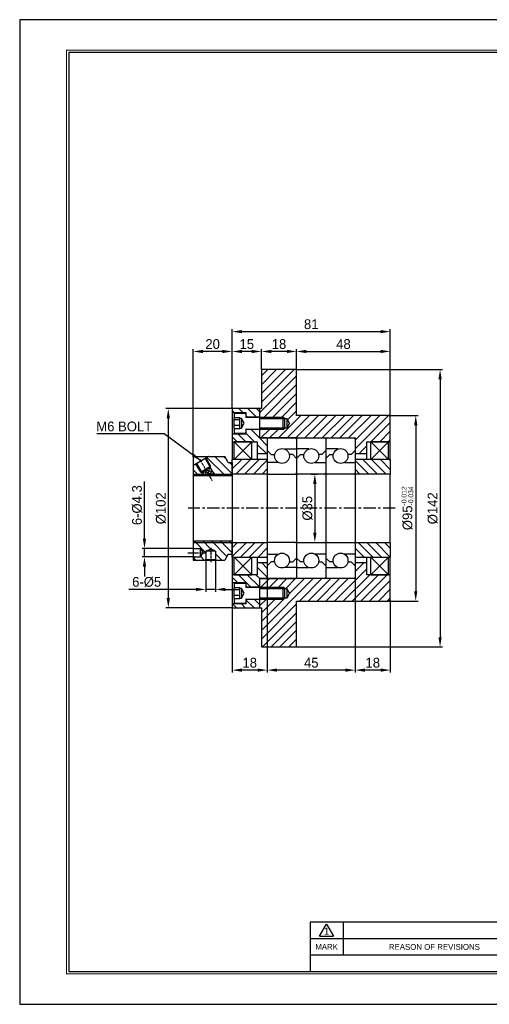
# Model space of a CAD drawing. Header units: millimetres. Extents: x -29 to 5648, y -387 to 1210.
# Tile 1 of 2: x 2928 to 3169, y 706 to 1210. Entities that reach past the tile are written whole.
import ezdxf
from ezdxf.enums import TextEntityAlignment as Align

# ---------------------------------------------------------------- set-up
doc = ezdxf.new("R2010")
doc.units = ezdxf.units.MM
doc.linetypes.add('CENTER', pattern=[2, 1.25, -0.25, 0.25, -0.25])
doc.layers.get('0').update_dxf_attribs({"linetype": 'CONTINUOUS'})
doc.layers.get('DEFPOINTS').update_dxf_attribs({"linetype": 'CONTINUOUS'})
for name, color, linetype in [('center', 1, 'CENTER'), ('L1', 7, 'CONTINUOUS'), ('OUTLINE', 7, 'CONTINUOUS'), ('thread', 5, 'CONTINUOUS')]:
    doc.layers.add(name, color=color, linetype=linetype)
doc.dimstyles.new('5', dxfattribs={"dimtxt": 5, "dimasz": 5, "dimexe": 1.2, "dimexo": 0, "dimgap": 1.2, "dimtad": 1, "dimdec": 3, "dimzin": 11, "dimdsep": 46, "dimtxsty": 'Standard', "dimcen": 0, "dimclrd": 5, "dimclre": 5, "dimclrt": 3, "dimadec": 0, "dimazin": 0, "dimtfac": 0.6, "dimtdec": 3, "dimtmove": 0, "dimatfit": 3, "dimfxl": 0, "dimtolj": 1, "dimtzin": 11, "dimarcsym": 0})
pattern_1 = [(135, (3159.994, 837.429), (-2.245064, -2.245064), [])]
pattern_2 = [(45, (3159.994, 837.429), (-2.245064, 2.245064), [])]
pattern_3 = [(135, (3174.994, 837.429), (-2.245064, -2.245064), [])]

# ---------------------------------------------------------------- blocks, each defined once
blk = doc.blocks.new('AAAA')
at = {"layer": 'L1', "color": 0}
for p, q in [((-298.87, 124.28), (-595.87, 124.28)), ((-595.87, 124.28), (-595.87, -85.72)), ((-595.87, -85.72), (-298.87, -85.72))]:
    blk.add_line(p, q, dxfattribs=at)
at = {"layer": 'L1'}
for p, q in [((-435.87, -68.22), (-533.87, -68.22)), ((-531.87, -71.21), (-530.37, -68.61)), ((-530.37, -68.61), (-528.87, -71.21)), ((-526.87, -68.22), (-526.87, -75.22)), ((-531.87, -71.21), (-528.87, -71.21)), ((-448.87, -71.72), (-533.87, -71.72)), ((-448.87, -75.22), (-533.87, -75.22))]:
    blk.add_line(p, q, dxfattribs=at)
at = {"layer": 'L1', "const_width": 0.25}
blk.add_lwpolyline([(-305.37, -79.22), (-305.37, 117.78), (-585.87, 117.78), (-585.87, -79.22)], close=True, dxfattribs=at)
at = {"layer": 'L1'}
blk.add_lwpolyline([(-305.87, -78.72), (-305.87, 117.28), (-585.37, 117.28), (-585.37, -78.72)], close=True, dxfattribs=at)
at = {"layer": 'OUTLINE', "ltscale": 0.5}
blk.add_line((-533.87, -68.22), (-533.87, -78.72), dxfattribs=at)
at = {"layer": 'L1'}
for s, height, p in [('1', 1.5, (-530.37, -70.11)), ('MARK', 1.25, (-530.37, -73.47)), ('REASON OF REVISIONS', 1.25, (-507.37, -73.47))]:
    blk.add_text(s, height=height, dxfattribs=at).set_placement(p, align=Align.MIDDLE_CENTER)
for tag, p in [('필렛', (-416.62, -74.82)), ('모따기', (-416.62, -77.42))]:
    blk.add_attdef(tag, text='', height=1.15, dxfattribs=at).set_placement(p, align=Align.MIDDLE_LEFT)
at = {"layer": 'OUTLINE', "ltscale": 0.5}
for tag, p, height in [('TITLE', (-358.7, -61.31), 2.5), ('도번', (-344.69, -70.07), 2.5), ('SCALE', (-342.09, -76.16), 1.2), ('DATE', (-318.85, -76.2), 1.2)]:
    blk.add_attdef(tag, p, '', height=height, dxfattribs=at)
blk = doc.blocks.new('*D45')
at = {"layer": 'DEFPOINTS', "color": 0, "ltscale": 5}
for p in [(3077.79, 977.02), (3077.79, 942.02), (3079.63, 942.02)]:
    blk.add_point(p, dxfattribs=at)
at = {"layer": 'OUTLINE', "color": 5, "lineweight": -2, "ltscale": 5}
for p, q in [((3077.79, 977.02), (3080.83, 977.02)), ((3079.63, 972.02), (3079.63, 947.02)), ((3077.79, 942.02), (3080.83, 942.02))]:
    blk.add_line(p, q, dxfattribs=at)
at = {"layer": 'OUTLINE', "color": 5, "ltscale": 5}
for points in [[(3078.8, 972.02), (3080.47, 972.02), (3079.63, 977.02)], [(3078.8, 947.02), (3080.47, 947.02), (3079.63, 942.02)]]:
    blk.add_solid(points, dxfattribs=at)
at = {"layer": 'OUTLINE', "color": 3, "ltscale": 5, "insert": (3075.87, 959.52), "char_height": 5, "attachment_point": 5, "rotation": 90}
blk.add_mtext('\\A1;%%C35', dxfattribs=at)
blk = doc.blocks.new('*D46')
at = {"layer": 'DEFPOINTS', "color": 0, "ltscale": 5}
for p in [(3117.79, 1007.02), (3117.79, 912.02), (3131.3, 912.02)]:
    blk.add_point(p, dxfattribs=at)
at = {"layer": 'OUTLINE', "color": 5, "lineweight": -2, "ltscale": 5}
for p, q in [((3117.79, 1007.02), (3132.5, 1007.02)), ((3131.3, 1002.02), (3131.3, 917.02)), ((3117.79, 912.02), (3132.5, 912.02))]:
    blk.add_line(p, q, dxfattribs=at)
at = {"layer": 'OUTLINE', "color": 5, "ltscale": 5}
for points in [[(3130.47, 1002.02), (3132.13, 1002.02), (3131.3, 1007.02)], [(3130.47, 917.02), (3132.13, 917.02), (3131.3, 912.02)]]:
    blk.add_solid(points, dxfattribs=at)
at = {"layer": 'OUTLINE', "color": 3, "ltscale": 5, "insert": (3127.05, 959.52), "char_height": 5, "attachment_point": 5, "rotation": 90}
blk.add_mtext('\\A1;%%C95{\\C3;\\H2.5;\\S-0.012^ -0.034;}', dxfattribs=at)
blk = doc.blocks.new('*D47')
at = {"layer": 'DEFPOINTS', "color": 0, "ltscale": 5}
for p in [(3070.29, 1030.52), (3070.29, 888.52), (3143.77, 888.52)]:
    blk.add_point(p, dxfattribs=at)
at = {"layer": 'OUTLINE', "color": 5, "lineweight": -2, "ltscale": 5}
for p, q in [((3070.29, 1030.52), (3144.97, 1030.52)), ((3143.77, 1025.52), (3143.77, 893.52)), ((3070.29, 888.52), (3144.97, 888.52))]:
    blk.add_line(p, q, dxfattribs=at)
at = {"layer": 'OUTLINE', "color": 5, "ltscale": 5}
for points in [[(3142.94, 1025.52), (3144.61, 1025.52), (3143.77, 1030.52)], [(3142.94, 893.52), (3144.61, 893.52), (3143.77, 888.52)]]:
    blk.add_solid(points, dxfattribs=at)
at = {"layer": 'OUTLINE', "color": 3, "ltscale": 5, "insert": (3140, 959.52), "char_height": 5, "attachment_point": 5, "rotation": 90}
blk.add_mtext('\\A1;%%C142', dxfattribs=at)
blk = doc.blocks.new('*D48')
at = {"layer": 'DEFPOINTS', "color": 0, "ltscale": 5}
for p in [(3037.29, 1010.52), (3004.58, 908.52), (3037.29, 908.52)]:
    blk.add_point(p, dxfattribs=at)
at = {"layer": 'OUTLINE', "color": 5, "lineweight": -2, "ltscale": 5}
for p, q in [((3037.29, 1010.52), (3003.38, 1010.52)), ((3004.58, 1005.52), (3004.58, 913.52)), ((3037.29, 908.52), (3003.38, 908.52))]:
    blk.add_line(p, q, dxfattribs=at)
at = {"layer": 'OUTLINE', "color": 5, "ltscale": 5}
for points in [[(3003.75, 1005.52), (3005.41, 1005.52), (3004.58, 1010.52)], [(3003.75, 913.52), (3005.41, 913.52), (3004.58, 908.52)]]:
    blk.add_solid(points, dxfattribs=at)
at = {"layer": 'OUTLINE', "color": 3, "ltscale": 5, "insert": (3000.81, 959.52), "char_height": 5, "attachment_point": 5, "rotation": 90}
blk.add_mtext('\\A1;%%C102', dxfattribs=at)
blk = doc.blocks.new('*D49')
at = {"layer": 'DEFPOINTS', "color": 0, "ltscale": 5}
for p in [(3118.29, 1039.78), (3070.29, 1030.52), (3118.29, 1006.52)]:
    blk.add_point(p, dxfattribs=at)
at = {"layer": 'OUTLINE', "color": 5, "lineweight": -2, "ltscale": 5}
for p, q in [((3070.29, 1030.52), (3070.29, 1040.98)), ((3075.29, 1039.78), (3113.29, 1039.78)), ((3118.29, 1006.52), (3118.29, 1040.98))]:
    blk.add_line(p, q, dxfattribs=at)
at = {"layer": 'OUTLINE', "color": 5, "ltscale": 5}
for points in [[(3075.29, 1040.62), (3075.29, 1038.95), (3070.29, 1039.78)], [(3113.29, 1040.62), (3113.29, 1038.95), (3118.29, 1039.78)]]:
    blk.add_solid(points, dxfattribs=at)
at = {"layer": 'OUTLINE', "color": 3, "ltscale": 5, "insert": (3094.29, 1043.55), "char_height": 5, "attachment_point": 5}
blk.add_mtext('\\A1;48', dxfattribs=at)
blk = doc.blocks.new('*D50')
at = {"layer": 'DEFPOINTS', "color": 0, "ltscale": 5}
for p in [(3052.29, 1039.78), (3052.29, 1030.52), (3070.29, 1030.52)]:
    blk.add_point(p, dxfattribs=at)
at = {"layer": 'OUTLINE', "color": 5, "lineweight": -2, "ltscale": 5}
for p, q in [((3052.29, 1030.52), (3052.29, 1040.98)), ((3065.29, 1039.78), (3057.29, 1039.78)), ((3070.29, 1030.52), (3070.29, 1040.98))]:
    blk.add_line(p, q, dxfattribs=at)
at = {"layer": 'OUTLINE', "color": 5, "ltscale": 5}
for points in [[(3057.29, 1040.62), (3057.29, 1038.95), (3052.29, 1039.78)], [(3065.29, 1040.62), (3065.29, 1038.95), (3070.29, 1039.78)]]:
    blk.add_solid(points, dxfattribs=at)
at = {"layer": 'OUTLINE', "color": 3, "ltscale": 5, "insert": (3061.29, 1043.55), "char_height": 5, "attachment_point": 5}
blk.add_mtext('\\A1;18', dxfattribs=at)
blk = doc.blocks.new('*D51')
at = {"layer": 'DEFPOINTS', "color": 0, "ltscale": 5}
for p in [(3037.29, 1039.78), (3052.29, 1030.52), (3037.29, 1010.52)]:
    blk.add_point(p, dxfattribs=at)
at = {"layer": 'OUTLINE', "color": 5, "lineweight": -2, "ltscale": 5}
for p, q in [((3037.29, 1010.52), (3037.29, 1040.98)), ((3047.29, 1039.78), (3042.29, 1039.78)), ((3052.29, 1030.52), (3052.29, 1040.98))]:
    blk.add_line(p, q, dxfattribs=at)
at = {"layer": 'OUTLINE', "color": 5, "ltscale": 5}
for points in [[(3042.29, 1040.62), (3042.29, 1038.95), (3037.29, 1039.78)], [(3047.29, 1040.62), (3047.29, 1038.95), (3052.29, 1039.78)]]:
    blk.add_solid(points, dxfattribs=at)
at = {"layer": 'OUTLINE', "color": 3, "ltscale": 5, "insert": (3044.79, 1043.55), "char_height": 5, "attachment_point": 5}
blk.add_mtext('\\A1;15', dxfattribs=at)
blk = doc.blocks.new('*D52')
at = {"layer": 'DEFPOINTS', "color": 0, "ltscale": 5}
for p in [(3017.29, 1039.78), (3037.29, 1010.52), (3017.29, 986.02)]:
    blk.add_point(p, dxfattribs=at)
at = {"layer": 'OUTLINE', "color": 5, "lineweight": -2, "ltscale": 5}
for p, q in [((3017.29, 986.02), (3017.29, 1040.98)), ((3032.29, 1039.78), (3022.29, 1039.78)), ((3037.29, 1010.52), (3037.29, 1040.98))]:
    blk.add_line(p, q, dxfattribs=at)
at = {"layer": 'OUTLINE', "color": 5, "ltscale": 5}
for points in [[(3022.29, 1040.62), (3022.29, 1038.95), (3017.29, 1039.78)], [(3032.29, 1040.62), (3032.29, 1038.95), (3037.29, 1039.78)]]:
    blk.add_solid(points, dxfattribs=at)
at = {"layer": 'OUTLINE', "color": 3, "ltscale": 5, "insert": (3027.29, 1043.55), "char_height": 5, "attachment_point": 5}
blk.add_mtext('\\A1;20', dxfattribs=at)
blk = doc.blocks.new('*D53')
at = {"layer": 'DEFPOINTS', "color": 0, "ltscale": 5}
for p in [(3100.29, 923.52), (3118.29, 912.52), (3100.29, 876.67)]:
    blk.add_point(p, dxfattribs=at)
at = {"layer": 'OUTLINE', "color": 5, "lineweight": -2, "ltscale": 5}
for p, q in [((3100.29, 923.52), (3100.29, 875.47)), ((3118.29, 912.52), (3118.29, 875.47)), ((3113.29, 876.67), (3105.29, 876.67))]:
    blk.add_line(p, q, dxfattribs=at)
at = {"layer": 'OUTLINE', "color": 5, "ltscale": 5}
for points in [[(3105.29, 877.5), (3105.29, 875.83), (3100.29, 876.67)], [(3113.29, 877.5), (3113.29, 875.83), (3118.29, 876.67)]]:
    blk.add_solid(points, dxfattribs=at)
at = {"layer": 'OUTLINE', "color": 3, "ltscale": 5, "insert": (3109.29, 880.44), "char_height": 5, "attachment_point": 5}
blk.add_mtext('\\A1;18', dxfattribs=at)
blk = doc.blocks.new('*D54')
at = {"layer": 'DEFPOINTS', "color": 0, "ltscale": 5}
for p in [(3055.29, 924.12), (3100.29, 924.12), (3055.29, 876.67)]:
    blk.add_point(p, dxfattribs=at)
at = {"layer": 'OUTLINE', "color": 5, "lineweight": -2, "ltscale": 5}
for p, q in [((3055.29, 924.12), (3055.29, 875.47)), ((3100.29, 924.12), (3100.29, 875.47)), ((3095.29, 876.67), (3060.29, 876.67))]:
    blk.add_line(p, q, dxfattribs=at)
at = {"layer": 'OUTLINE', "color": 5, "ltscale": 5}
for points in [[(3060.29, 877.5), (3060.29, 875.83), (3055.29, 876.67)], [(3095.29, 877.5), (3095.29, 875.83), (3100.29, 876.67)]]:
    blk.add_solid(points, dxfattribs=at)
at = {"layer": 'OUTLINE', "color": 3, "ltscale": 5, "insert": (3077.79, 880.43), "char_height": 5, "attachment_point": 5}
blk.add_mtext('\\A1;45', dxfattribs=at)
blk = doc.blocks.new('*D55')
at = {"layer": 'DEFPOINTS', "color": 0, "ltscale": 5}
for p in [(3055.29, 924.12), (3037.29, 908.52), (3037.29, 876.67)]:
    blk.add_point(p, dxfattribs=at)
at = {"layer": 'OUTLINE', "color": 5, "lineweight": -2, "ltscale": 5}
for p, q in [((3055.29, 924.12), (3055.29, 875.47)), ((3037.29, 908.52), (3037.29, 875.47)), ((3050.29, 876.67), (3042.29, 876.67))]:
    blk.add_line(p, q, dxfattribs=at)
at = {"layer": 'OUTLINE', "color": 5, "ltscale": 5}
for points in [[(3042.29, 877.5), (3042.29, 875.83), (3037.29, 876.67)], [(3050.29, 877.5), (3050.29, 875.83), (3055.29, 876.67)]]:
    blk.add_solid(points, dxfattribs=at)
at = {"layer": 'OUTLINE', "color": 3, "ltscale": 5, "insert": (3046.29, 880.44), "char_height": 5, "attachment_point": 5}
blk.add_mtext('\\A1;18', dxfattribs=at)
blk = doc.blocks.new('*D56')
at = {"layer": 'DEFPOINTS', "color": 0, "ltscale": 5}
for p in [(3118.29, 1049.94), (3037.29, 1010.52), (3118.29, 1006.52)]:
    blk.add_point(p, dxfattribs=at)
at = {"layer": 'OUTLINE', "color": 5, "lineweight": -2, "ltscale": 5}
for p, q in [((3037.29, 1010.52), (3037.29, 1051.14)), ((3042.29, 1049.94), (3113.29, 1049.94)), ((3118.29, 1006.52), (3118.29, 1051.14))]:
    blk.add_line(p, q, dxfattribs=at)
at = {"layer": 'OUTLINE', "color": 5, "ltscale": 5}
for points in [[(3042.29, 1050.77), (3042.29, 1049.11), (3037.29, 1049.94)], [(3113.29, 1050.77), (3113.29, 1049.11), (3118.29, 1049.94)]]:
    blk.add_solid(points, dxfattribs=at)
at = {"layer": 'OUTLINE', "color": 3, "ltscale": 5, "insert": (3077.79, 1053.71), "char_height": 5, "attachment_point": 5}
blk.add_mtext('\\A1;81', dxfattribs=at)
blk = doc.blocks.new('*D57')
at = {"layer": 'DEFPOINTS', "color": 0, "ltscale": 5}
for p in [(3023.79, 933.36), (3028.79, 933.63), (3023.79, 917.98)]:
    blk.add_point(p, dxfattribs=at)
at = {"layer": 'OUTLINE', "color": 5, "lineweight": -2, "ltscale": 5}
for p, q in [((3023.79, 933.36), (3023.79, 916.78)), ((3028.79, 933.63), (3028.79, 916.78)), ((3018.79, 917.98), (2984.43, 917.98)), ((3028.79, 917.98), (3023.79, 917.98)), ((3033.79, 917.98), (3038.79, 917.98))]:
    blk.add_line(p, q, dxfattribs=at)
at = {"layer": 'OUTLINE', "color": 5, "ltscale": 5}
for points in [[(3018.79, 918.82), (3018.79, 917.15), (3023.79, 917.98)], [(3033.79, 918.82), (3033.79, 917.15), (3028.79, 917.98)]]:
    blk.add_solid(points, dxfattribs=at)
at = {"layer": 'OUTLINE', "color": 3, "ltscale": 5, "insert": (2993.51, 921.75), "char_height": 5, "attachment_point": 5}
blk.add_mtext('\\A1;6-%%C5', dxfattribs=at)
blk = doc.blocks.new('*D58')
at = {"layer": 'DEFPOINTS', "color": 0, "ltscale": 5}
for p in [(2992.38, 938.92), (3017.53, 938.92), (3018.01, 934.62)]:
    blk.add_point(p, dxfattribs=at)
at = {"layer": 'OUTLINE', "color": 5, "lineweight": -2, "ltscale": 5}
for p, q in [((2992.38, 943.92), (2992.38, 973.28)), ((3017.53, 938.92), (2991.18, 938.92)), ((2992.38, 934.62), (2992.38, 938.92)), ((3018.01, 934.62), (2991.18, 934.62)), ((2992.38, 929.62), (2992.38, 924.62))]:
    blk.add_line(p, q, dxfattribs=at)
at = {"layer": 'OUTLINE', "color": 5, "ltscale": 5}
for points in [[(2991.55, 943.92), (2993.21, 943.92), (2992.38, 938.92)], [(2991.55, 929.62), (2993.21, 929.62), (2992.38, 934.62)]]:
    blk.add_solid(points, dxfattribs=at)
at = {"layer": 'OUTLINE', "color": 3, "ltscale": 5, "insert": (2988.61, 961.1), "char_height": 5, "attachment_point": 5, "rotation": 90}
blk.add_mtext('\\A1;6-%%C4.3', dxfattribs=at)

msp = doc.modelspace()

# ---------------------------------------------------------------- hatches: boundary and pattern name
at = {"layer": 'OUTLINE', "ltscale": 5}
h = msp.add_hatch(dxfattribs=at)
h.set_pattern_fill('ANSI31', color=5, style=0)
h.paths.add_polyline_path([(3118.2941, 1006.5203), (3117.7941, 1007.0203), (3070.2941, 1007.0203), (3070.2941, 1030.5203), (3052.2941, 1030.5203), (3052.2941, 1010.5203), (3051.2941, 1010.5203), (3051.2941, 1006.0203), (3063.7396, 1006.0203), (3064.2896, 1005.4703), (3065.2941, 1005.4703), (3066.7086, 1003.0203), (3065.2941, 1000.5703), (3064.2896, 1000.5703), (3063.7396, 1000.0203), (3063.2941, 1000.0203), (3063.2941, 1000.0203), (3051.2941, 1000.0203), (3051.2941, 995.5203), (3100.2941, 995.5203), (3100.2941, 987.5203), (3106.2941, 987.5203), (3106.2941, 993.5203), (3118.2941, 993.5203)])
h.paths.add_polyline_path([(3118.2941, 925.5203), (3106.2941, 925.5203), (3106.2941, 931.5203), (3100.2941, 931.5203), (3100.2941, 923.5203), (3051.2941, 923.5203), (3051.2941, 919.0203), (3063.2941, 919.0203), (3063.7396, 919.0203), (3064.2896, 918.4703), (3065.2941, 918.4703), (3066.7086, 916.0203), (3065.2941, 913.5703), (3064.2896, 913.5703), (3063.7396, 913.0203), (3051.2941, 913.0203), (3051.2941, 908.5203), (3052.2941, 908.5203), (3052.2941, 888.5203), (3070.2941, 888.5203), (3070.2941, 912.0203), (3117.7941, 912.0203), (3118.2941, 912.5203)])
at = {"layer": 'OUTLINE'}
h = msp.add_hatch(dxfattribs=at)
h.set_pattern_fill('ANSI31', color=5, angle=90, style=0)
h.set_pattern_definition(pattern_1)
h.paths.add_polyline_path([(3051.2941, 1006.2703), (3051.2941, 1010.5203), (3037.2941, 1010.5203), (3037.2941, 1008.5203), (3044.2941, 1008.5203), (3044.2941, 1006.2703)], flags=0)
h = msp.add_hatch(dxfattribs=at)
h.set_pattern_fill('ANSI31', color=5, angle=90, style=0)
h.set_pattern_definition(pattern_1)
h.paths.add_polyline_path([(3055.2941, 987.5203), (3055.2941, 995.5203), (3051.2941, 995.5203), (3051.2941, 999.7703), (3044.2941, 999.7703), (3044.2941, 997.5203), (3037.2941, 997.5203), (3037.2941, 993.5203), (3050.2941, 993.5203), (3050.2941, 987.5203)], flags=0)
at = {"layer": 'OUTLINE', "ltscale": 5}
h = msp.add_hatch(dxfattribs=at)
h.set_pattern_fill('ANSI31', color=5, angle=90, style=0)
h.set_pattern_definition([(135, (-909.9422, -82.141), (-2.245064, -2.245064), [])])
h.paths.add_polyline_path([(3037.2941, 983.0203), (3035.2941, 983.0203), (3033.562, 986.0203), (3025.1888, 986.0203, 0.1316525), (3025.0013, 985.9701), (3023.7893, 985.2703), (3026.2268, 981.0485), (3026.0895, 980.5362), (3026.0246, 980.4987), (3028.0328, 977.0203), (3037.2941, 977.0203)])
h.paths.add_polyline_path([(3018.5931, 982.2703), (3017.4816, 981.6286, 0.26794919), (3017.2941, 981.3038), (3017.2941, 977.0203), (3022.1438, 977.0203), (3021.6078, 977.9487), (3021.5429, 977.9112), (3021.0306, 978.0485)])
h.paths.add_polyline_path([(3037.2941, 977.0203), (3028.0328, 977.0203), (3028.4658, 976.2703), (3037.2941, 976.2703)])
h.paths.add_polyline_path([(3022.1438, 977.0203), (3017.2941, 977.0203), (3017.2941, 976.2703), (3022.5768, 976.2703)])
h.paths.add_polyline_path([(3037.2941, 942.0203), (3017.2941, 942.0203), (3017.2941, 939.1102), (3017.5267, 938.9203), (3021.1515, 938.9203), (3022.4389, 936.7703), (3023.7941, 936.7703), (3023.7941, 937.6316), (3026.2941, 938.7625), (3028.7941, 937.6316), (3028.7941, 933.3567), (3029.0721, 933.0203), (3033.562, 933.0203), (3035.2941, 936.0203), (3037.2941, 936.0203)])
h.paths.add_polyline_path([(3037.2941, 942.7703), (3017.2941, 942.7703), (3017.2941, 942.0203), (3037.2941, 942.0203)])
h.paths.add_polyline_path([(3023.7941, 936.7703), (3022.4389, 936.7703), (3021.1515, 934.6203), (3017.5267, 934.6203), (3017.2941, 934.4305), (3017.2941, 933.0203), (3023.5161, 933.0203), (3023.7941, 933.3567)])
at = {"layer": 'OUTLINE'}
h = msp.add_hatch(dxfattribs=at)
h.set_pattern_fill('ANSI31', color=5, style=0)
h.set_pattern_definition(pattern_2)
h.paths.add_polyline_path([(3055.2941, 977.0203), (3055.2941, 984.5203), (3037.2941, 984.5203), (3037.2941, 977.0203)], flags=0)
h = msp.add_hatch(dxfattribs=at)
h.set_pattern_fill('ANSI31', color=5, angle=90, style=0)
h.set_pattern_definition(pattern_3)
h.paths.add_polyline_path([(3118.2941, 977.0203), (3118.2941, 984.5203), (3100.2941, 984.5203), (3100.2941, 977.0203)], flags=0)
h = msp.add_hatch(dxfattribs=at)
h.set_pattern_fill('ANSI37', color=5, scale=9.75, angle=30, style=0)
h.set_pattern_definition([(75, (2879.5906, 797.0243), (-1.177222, 0.315436), []), (165, (2879.5906, 797.0243), (-0.315436, -1.177222), [])])
h.paths.add_polyline_path([(3022.5768, 976.2703), (3025.5213, 976.2703), (3023.8162, 979.2237), (3021.6078, 977.9487)])
h.paths.add_polyline_path([(3025.5213, 976.2703), (3028.4658, 976.2703), (3026.0246, 980.4987), (3023.8162, 979.2237)])
h = msp.add_hatch(dxfattribs=at)
h.set_pattern_fill('ANSI31', color=5, style=0)
h.set_pattern_definition(pattern_2)
h.paths.add_polyline_path([(3037.2941, 942.0203), (3037.2941, 934.5203), (3055.2941, 934.5203), (3055.2941, 942.0203)], flags=0)
h = msp.add_hatch(dxfattribs=at)
h.set_pattern_fill('ANSI31', color=5, angle=90, style=0)
h.set_pattern_definition(pattern_3)
h.paths.add_polyline_path([(3100.2941, 942.0203), (3100.2941, 934.5203), (3118.2941, 934.5203), (3118.2941, 942.0203)], flags=0)
h = msp.add_hatch(dxfattribs=at)
h.set_pattern_fill('ANSI31', color=5, angle=90, style=0)
h.set_pattern_definition(pattern_1)
h.paths.add_polyline_path([(3055.2941, 923.5203), (3055.2941, 931.5203), (3050.2941, 931.5203), (3050.2941, 925.5203), (3037.2941, 925.5203), (3037.2941, 921.5203), (3044.2941, 921.5203), (3044.2941, 919.2703), (3051.2941, 919.2703), (3051.2941, 923.5203)], flags=0)
h = msp.add_hatch(dxfattribs=at)
h.set_pattern_fill('ANSI31', color=5, angle=90, style=0)
h.set_pattern_definition(pattern_1)
h.paths.add_polyline_path([(3037.2941, 910.5203), (3037.2941, 908.5203), (3051.2941, 908.5203), (3051.2941, 912.7703), (3044.2941, 912.7703), (3044.2941, 910.5203)], flags=0)

# ---------------------------------------------------------------- linework, layer by layer
for p, q in [((3055.2941, 994.9203), (3055.2941, 924.1203)), ((3070.2941, 994.9203), (3070.2941, 924.1203)), ((3070.2941, 994.9203), (3070.2941, 924.1203)), ((3085.2941, 994.9203), (3085.2941, 924.1203))]:
    msp.add_line(p, q)
at = {"layer": 'center'}
for p, q in [((3020.7281, 984.5725), (3026.9478, 973.7995)), ((3026.2941, 939.1844), (3026.2941, 931.8062)), ((3014.5217, 936.7703), (3024.1601, 936.7703))]:
    msp.add_line(p, q, dxfattribs=at)
at = {"layer": 'center', "ltscale": 5}
msp.add_line((3120.7941, 959.5203), (3014.7941, 959.5203), dxfattribs=at)
at = {"layer": 'OUTLINE'}
for p, q in [((3052.2941, 1030.5203), (3052.2941, 1010.5203)), ((3070.2941, 1030.5203), (3052.2941, 1030.5203)), ((3070.2941, 1007.0203), (3070.2941, 1030.5203)), ((3037.2941, 1010.5203), (3037.2941, 1008.5203)), ((3051.2941, 1010.5203), (3037.2941, 1010.5203)), ((3037.2941, 1008.5203), (3044.2941, 1008.5203)), ((3037.2941, 1008.5203), (3037.2941, 997.5203)), ((3044.0441, 1008.0203), (3038.5441, 1008.0203)), ((3044.2941, 1008.5203), (3044.2941, 1006.2703)), ((3051.2941, 1010.5203), (3051.2941, 1006.2703)), ((3051.2941, 1010.5203), (3051.2941, 1000.0203)), ((3052.2941, 1010.5203), (3051.2941, 1010.5203)), ((3038.2941, 1007.7703), (3038.2941, 1005.7253)), ((3041.2941, 1005.7253), (3038.2941, 1005.7253)), ((3038.2941, 1004.7797), (3038.2941, 1005.7253)), ((3041.2941, 1004.7797), (3038.2941, 1004.7797)), ((3038.2941, 1001.918), (3038.2941, 1004.7797)), ((3041.2941, 1005.5203), (3041.2941, 1005.7253)), ((3041.9941, 1005.5203), (3041.2941, 1005.5203)), ((3041.2941, 1005.3309), (3041.2941, 1005.5203)), ((3041.2941, 1003.3489), (3041.2941, 1005.3309)), ((3041.2941, 1001.0383), (3041.2941, 1003.3489)), ((3043.4375, 1003.0203), (3041.9941, 1005.5203)), ((3041.9941, 1005.5203), (3041.9941, 1000.5203)), ((3041.9941, 1000.5203), (3043.4375, 1003.0203)), ((3044.2941, 1007.7703), (3044.2941, 1006.2703)), ((3044.2941, 1006.2703), (3051.2941, 1006.2703)), ((3063.7396, 1006.0203), (3044.5441, 1006.0203)), ((3064.2941, 1005.4658), (3063.7396, 1006.0203)), ((3064.2941, 1000.5748), (3064.2941, 1005.4658)), ((3117.7941, 1007.0203), (3070.2941, 1007.0203)), ((3118.2941, 1006.5203), (3117.7941, 1007.0203)), ((3118.2941, 993.5203), (3118.2941, 1006.5203)), ((3041.2941, 1001.918), (3038.2941, 1001.918)), ((3038.2941, 1000.3154), (3038.2941, 1001.918)), ((3038.2941, 1000.3154), (3038.2941, 998.2703)), ((3038.2941, 1000.3154), (3041.2941, 1000.3154)), ((3038.5441, 998.0203), (3044.0441, 998.0203)), ((3041.2941, 1000.5203), (3041.2941, 1001.0383)), ((3041.2941, 1000.3154), (3041.2941, 1000.5203)), ((3041.2941, 1000.5203), (3041.9941, 1000.5203)), ((3044.2941, 999.7703), (3044.2941, 998.2703)), ((3044.2941, 999.7703), (3044.2941, 997.5203)), ((3051.2941, 999.7703), (3044.2941, 999.7703)), ((3044.5441, 1000.0203), (3063.7396, 1000.0203)), ((3051.2941, 1000.5203), (3051.2941, 995.5203)), ((3051.2941, 999.7703), (3051.2941, 995.5203)), ((3063.7396, 1000.0203), (3064.2941, 1000.5748)), ((3037.2941, 997.5203), (3037.2941, 993.5203)), ((3044.2941, 997.5203), (3037.2941, 997.5203)), ((3037.2941, 993.5203), (3050.2941, 993.5203)), ((3037.2941, 993.5203), (3037.2941, 984.5203)), ((3047.2941, 993.5203), (3038.2941, 993.5203)), ((3038.2941, 984.5203), (3038.2941, 993.5203)), ((3047.2941, 984.5203), (3047.2941, 993.5203)), ((3050.2941, 987.5203), (3050.2941, 993.5203)), ((3055.2941, 995.5203), (3051.2941, 995.5203)), ((3051.2941, 995.5203), (3100.2941, 995.5203)), ((3055.2941, 995.5203), (3055.2941, 923.5203)), ((3069.6941, 995.5203), (3055.8941, 995.5203)), ((3070.8941, 995.5203), (3084.6941, 995.5203)), ((3085.2941, 995.5203), (3085.2941, 923.5203)), ((3085.2941, 994.9203), (3085.2941, 924.1203)), ((3085.8941, 995.5203), (3099.6941, 995.5203)), ((3100.2941, 995.5203), (3100.2941, 923.5203)), ((3106.2941, 993.5203), (3118.2941, 993.5203)), ((3106.2941, 987.5203), (3106.2941, 993.5203)), ((3117.2941, 993.5203), (3108.2941, 993.5203)), ((3108.2941, 984.5203), (3108.2941, 993.5203)), ((3117.2941, 984.5203), (3117.2941, 993.5203)), ((3118.2941, 984.5203), (3118.2941, 993.5203)), ((3055.2941, 989.0203), (3057.2941, 987.0203)), ((3064.0106, 989.8703), (3070.2941, 989.8703)), ((3076.5775, 989.8703), (3070.2941, 989.8703)), ((3085.2941, 989.0203), (3083.2941, 987.0203)), ((3091.5775, 989.8703), (3085.2941, 989.8703)), ((3100.2941, 989.0203), (3098.2941, 987.0203)), ((3017.2941, 986.0203), (3017.2941, 933.0203)), ((3017.2941, 986.0203), (3033.562, 986.0203)), ((3017.4816, 981.6286), (3025.0013, 985.9701)), ((3023.3996, 985.0453), (3028.4658, 976.2703)), ((3023.7893, 985.2703), (3026.2268, 981.0485)), ((3035.2941, 983.0203), (3033.562, 986.0203)), ((3035.2941, 983.0203), (3037.2941, 983.0203)), ((3037.2941, 977.0203), (3037.2941, 984.5203)), ((3055.2941, 984.5203), (3037.2941, 984.5203)), ((3037.2941, 977.0203), (3037.2941, 983.0203)), ((3037.2941, 983.0203), (3037.2941, 936.0203)), ((3047.2941, 984.5203), (3038.2941, 984.5203)), ((3050.2941, 987.5203), (3055.2941, 987.5203)), ((3050.2941, 984.5203), (3050.2941, 987.5203)), ((3060.8249, 983.0203), (3055.2941, 983.0203)), ((3057.2941, 987.0203), (3059.0688, 987.0203)), ((3068.2941, 987.0203), (3066.5193, 987.0203)), ((3070.2941, 985.0203), (3068.2941, 987.0203)), ((3070.2941, 985.0203), (3072.2941, 987.0203)), ((3072.2941, 987.0203), (3074.0688, 987.0203)), ((3079.7632, 983.0203), (3085.2941, 983.0203)), ((3083.2941, 987.0203), (3081.5193, 987.0203)), ((3085.2941, 985.0203), (3087.2941, 987.0203)), ((3087.2941, 987.0203), (3089.0688, 987.0203)), ((3094.7632, 983.0203), (3100.2941, 983.0203)), ((3098.2941, 987.0203), (3096.5193, 987.0203)), ((3100.2941, 987.5203), (3106.2941, 987.5203)), ((3118.2941, 984.5203), (3100.2941, 984.5203)), ((3106.2941, 984.5203), (3106.2941, 987.5203)), ((3117.2941, 984.5203), (3108.2941, 984.5203)), ((3118.2941, 984.5203), (3118.2941, 977.0203)), ((3018.5931, 982.2703), (3021.0306, 978.0485)), ((3018.9828, 982.4953), (3022.5768, 976.2703)), ((3021.0306, 978.0485), (3026.2268, 981.0485)), ((3021.5429, 977.9112), (3021.0306, 978.0485)), ((3021.5429, 977.9112), (3026.0895, 980.5362)), ((3026.0895, 980.5362), (3026.2268, 981.0485)), ((3017.2941, 976.2703), (3037.2941, 976.2703)), ((3037.2941, 977.0203), (3037.2941, 942.0203)), ((3055.2941, 977.0203), (3037.2941, 977.0203)), ((3055.8941, 977.0203), (3069.6941, 977.0203)), ((3084.6941, 977.0203), (3070.8941, 977.0203)), ((3099.6941, 977.0203), (3085.8941, 977.0203)), ((3118.2941, 977.0203), (3100.2941, 977.0203)), ((3118.2941, 942.0203), (3118.2941, 977.0203)), ((3017.2941, 942.7703), (3037.2941, 942.7703)), ((3017.2941, 939.1102), (3017.5267, 938.9203)), ((3017.5267, 938.9203), (3021.1515, 938.9203)), ((3017.5267, 934.6203), (3017.5267, 938.9203)), ((3021.1501, 938.9226), (3022.4389, 936.7703)), ((3021.1515, 934.6203), (3021.1515, 938.9203)), ((3023.7941, 937.6316), (3026.2941, 938.7625)), ((3023.7941, 937.6316), (3023.7941, 933.3567)), ((3028.7941, 937.6316), (3023.7941, 937.6316)), ((3028.7941, 937.6316), (3026.2941, 938.7625)), ((3028.7941, 937.6316), (3028.7941, 933.3567)), ((3037.2941, 936.0203), (3037.2941, 942.0203)), ((3037.2941, 942.0203), (3055.2941, 942.0203)), ((3037.2941, 934.5203), (3037.2941, 942.0203)), ((3069.6941, 942.0203), (3055.8941, 942.0203)), ((3070.8941, 942.0203), (3084.6941, 942.0203)), ((3085.8941, 942.0203), (3099.6941, 942.0203)), ((3100.2941, 942.0203), (3118.2941, 942.0203)), ((3118.2941, 942.0203), (3118.2941, 934.5203)), ((3017.2941, 934.4305), (3017.5267, 934.6203)), ((3017.2941, 933.0203), (3033.562, 933.0203)), ((3017.5267, 934.6203), (3021.1515, 934.6203)), ((3021.1515, 934.6203), (3022.4389, 936.7703)), ((3023.5161, 933.0203), (3023.7941, 933.3567)), ((3023.7941, 933.3567), (3028.7941, 933.3567)), ((3029.0721, 933.0203), (3028.7941, 933.3567)), ((3035.2941, 936.0203), (3033.562, 933.0203)), ((3035.2941, 936.0203), (3037.2941, 936.0203)), ((3037.2941, 934.5203), (3055.2941, 934.5203)), ((3037.2941, 934.5203), (3037.2941, 925.5203)), ((3038.2941, 934.5203), (3047.2941, 934.5203)), ((3038.2941, 925.5203), (3038.2941, 934.5203)), ((3047.2941, 925.5203), (3047.2941, 934.5203)), ((3050.2941, 931.5203), (3050.2941, 934.5203)), ((3055.2941, 936.0203), (3060.8249, 936.0203)), ((3068.2941, 932.0203), (3070.2941, 934.0203)), ((3072.2941, 932.0203), (3070.2941, 934.0203)), ((3085.2941, 936.0203), (3079.7632, 936.0203)), ((3087.2941, 932.0203), (3085.2941, 934.0203)), ((3100.2941, 936.0203), (3094.7632, 936.0203)), ((3100.2941, 934.5203), (3118.2941, 934.5203)), ((3106.2941, 931.5203), (3106.2941, 934.5203)), ((3108.2941, 934.5203), (3117.2941, 934.5203)), ((3108.2941, 925.5203), (3108.2941, 934.5203)), ((3117.2941, 925.5203), (3117.2941, 934.5203)), ((3118.2941, 925.5203), (3118.2941, 934.5203)), ((3050.2941, 925.5203), (3050.2941, 931.5203)), ((3055.2941, 931.5203), (3050.2941, 931.5203)), ((3057.2941, 932.0203), (3055.2941, 930.0203)), ((3059.0688, 932.0203), (3057.2941, 932.0203)), ((3070.2941, 929.1703), (3064.0106, 929.1703)), ((3066.5193, 932.0203), (3068.2941, 932.0203)), ((3070.2941, 929.1703), (3076.5775, 929.1703)), ((3074.0688, 932.0203), (3072.2941, 932.0203)), ((3081.5193, 932.0203), (3083.2941, 932.0203)), ((3083.2941, 932.0203), (3085.2941, 930.0203)), ((3085.2941, 929.1703), (3091.5775, 929.1703)), ((3089.0688, 932.0203), (3087.2941, 932.0203)), ((3096.5193, 932.0203), (3098.2941, 932.0203)), ((3098.2941, 932.0203), (3100.2941, 930.0203)), ((3106.2941, 931.5203), (3100.2941, 931.5203)), ((3106.2941, 925.5203), (3106.2941, 931.5203)), ((3037.2941, 925.5203), (3037.2941, 921.5203)), ((3050.2941, 925.5203), (3037.2941, 925.5203)), ((3038.2941, 925.5203), (3047.2941, 925.5203)), ((3051.2941, 923.5203), (3055.2941, 923.5203)), ((3051.2941, 923.5203), (3051.2941, 919.2703)), ((3051.2941, 923.5203), (3051.2941, 918.5203)), ((3100.2941, 923.5203), (3051.2941, 923.5203)), ((3055.8941, 923.5203), (3069.6941, 923.5203)), ((3084.6941, 923.5203), (3070.8941, 923.5203)), ((3099.6941, 923.5203), (3085.8941, 923.5203)), ((3118.2941, 925.5203), (3106.2941, 925.5203)), ((3108.2941, 925.5203), (3117.2941, 925.5203)), ((3118.2941, 912.5203), (3118.2941, 925.5203)), ((3037.2941, 921.5203), (3044.2941, 921.5203)), ((3037.2941, 921.5203), (3037.2941, 910.5203)), ((3038.2941, 920.7703), (3038.2941, 918.7253)), ((3041.2941, 918.7253), (3038.2941, 918.7253)), ((3038.2941, 917.7797), (3038.2941, 918.7253)), ((3041.2941, 917.7797), (3038.2941, 917.7797)), ((3038.2941, 914.918), (3038.2941, 917.7797)), ((3044.0441, 921.0203), (3038.5441, 921.0203)), ((3041.2941, 918.5203), (3041.2941, 918.7253)), ((3041.9941, 918.5203), (3041.2941, 918.5203)), ((3041.2941, 918.3309), (3041.2941, 918.5203)), ((3041.2941, 916.3489), (3041.2941, 918.3309)), ((3043.4375, 916.0203), (3041.9941, 918.5203)), ((3041.9941, 918.5203), (3041.9941, 913.5203)), ((3044.2941, 921.5203), (3044.2941, 919.2703)), ((3044.2941, 920.7703), (3044.2941, 919.2703)), ((3044.2941, 919.2703), (3051.2941, 919.2703)), ((3063.7396, 919.0203), (3044.5441, 919.0203)), ((3051.2941, 919.0203), (3051.2941, 908.5203)), ((3064.2941, 918.4658), (3063.7396, 919.0203)), ((3064.2941, 913.5748), (3064.2941, 918.4658)), ((3041.2941, 914.918), (3038.2941, 914.918)), ((3038.2941, 913.3154), (3038.2941, 914.918)), ((3038.2941, 913.3154), (3038.2941, 911.2703)), ((3038.2941, 913.3154), (3041.2941, 913.3154)), ((3041.2941, 914.0383), (3041.2941, 916.3489)), ((3041.2941, 913.5203), (3041.2941, 914.0383)), ((3041.2941, 913.3154), (3041.2941, 913.5203)), ((3041.2941, 913.5203), (3041.9941, 913.5203)), ((3041.9941, 913.5203), (3043.4375, 916.0203)), ((3044.2941, 912.7703), (3044.2941, 911.2703)), ((3044.2941, 912.7703), (3044.2941, 910.5203)), ((3051.2941, 912.7703), (3044.2941, 912.7703)), ((3044.5441, 913.0203), (3063.7396, 913.0203)), ((3051.2941, 912.7703), (3051.2941, 908.5203)), ((3063.7396, 913.0203), (3064.2941, 913.5748)), ((3117.7941, 912.0203), (3118.2941, 912.5203)), ((3044.2941, 910.5203), (3037.2941, 910.5203)), ((3037.2941, 910.5203), (3037.2941, 908.5203)), ((3037.2941, 908.5203), (3051.2941, 908.5203)), ((3038.5441, 911.0203), (3044.0441, 911.0203)), ((3051.2941, 908.5203), (3052.2941, 908.5203)), ((3052.2941, 908.5203), (3052.2941, 888.5203)), ((3070.2941, 912.0203), (3117.7941, 912.0203)), ((3070.2941, 888.5203), (3070.2941, 912.0203)), ((3052.2941, 888.5203), (3070.2941, 888.5203))]:
    msp.add_line(p, q, dxfattribs=at)
at = {"layer": 'OUTLINE', "ltscale": 5}
for p, q in [((3051.2941, 1005.4703), (3065.2941, 1005.4703)), ((3063.2941, 1006.0203), (3063.2941, 1000.0203)), ((3065.2941, 1005.4703), (3065.2941, 1000.5703)), ((3066.7086, 1003.0203), (3065.2941, 1005.4703)), ((3066.7086, 1003.0203), (3065.2941, 1000.5703)), ((3065.2941, 1000.5703), (3051.2941, 1000.5703)), ((3047.2941, 993.5203), (3038.2941, 984.5203)), ((3038.2941, 993.5203), (3047.2941, 984.5203)), ((3117.2941, 993.5203), (3108.2941, 984.5203)), ((3108.2941, 993.5203), (3117.2941, 984.5203)), ((3047.2941, 934.5203), (3038.2941, 925.5203)), ((3038.2941, 934.5203), (3047.2941, 925.5203)), ((3117.2941, 934.5203), (3108.2941, 925.5203)), ((3108.2941, 934.5203), (3117.2941, 925.5203)), ((3051.2941, 918.4703), (3065.2941, 918.4703)), ((3063.2941, 919.0203), (3063.2941, 913.0203)), ((3065.2941, 918.4703), (3065.2941, 913.5703)), ((3066.7086, 916.0203), (3065.2941, 918.4703)), ((3065.2941, 913.5703), (3051.2941, 913.5703)), ((3066.7086, 916.0203), (3065.2941, 913.5703))]:
    msp.add_line(p, q, dxfattribs=at)
at = {"layer": 'OUTLINE', "color": 5}
for p, q in [((3017.2941, 977.0203), (3037.2941, 977.0203)), ((3017.2941, 942.0203), (3037.2941, 942.0203))]:
    msp.add_line(p, q, dxfattribs=at)
at = {"layer": 'OUTLINE', "ltscale": 5}
for centre in [(3062.7941, 986.2703), (3077.7941, 986.2703), (3092.7941, 986.2703), (3062.7941, 932.7703), (3077.7941, 932.7703), (3092.7941, 932.7703)]:
    msp.add_circle(centre, 3.8, dxfattribs=at)
at = {"layer": 'OUTLINE'}
for centre, radius, start, end in [((3038.5441, 1007.7703), 0.25, 90, 180), ((3044.0441, 1007.7703), 0.25, 0, 90), ((3044.5441, 1006.2703), 0.25, 180, 270), ((3038.5441, 998.2703), 0.25, 180, 270), ((3044.0441, 998.2703), 0.25, 270, 0), ((3044.5441, 999.7703), 0.25, 90, 180), ((3055.8941, 994.9203), 0.6, 90, 180), ((3069.6941, 994.9203), 0.6, 0, 90), ((3070.8941, 994.9203), 0.6, 90, 180), ((3084.6941, 994.9203), 0.6, 0, 90), ((3085.8941, 994.9203), 0.6, 90, 180), ((3099.6941, 994.9203), 0.6, 0, 90), ((3025.1888, 985.6453), 0.375, 90, 120), ((3017.6691, 981.3038), 0.375, 120, 180), ((3055.8941, 977.6203), 0.6, 180, 270), ((3069.6941, 977.6203), 0.6, 270, 0), ((3070.8941, 977.6203), 0.6, 180, 270), ((3084.6941, 977.6203), 0.6, 270, 0), ((3085.8941, 977.6203), 0.6, 180, 270), ((3099.6941, 977.6203), 0.6, 270, 0), ((3055.8941, 941.4203), 0.6, 90, 180), ((3069.6941, 941.4203), 0.6, 0, 90), ((3070.8941, 941.4203), 0.6, 90, 180), ((3084.6941, 941.4203), 0.6, 0, 90), ((3085.8941, 941.4203), 0.6, 90, 180), ((3099.6941, 941.4203), 0.6, 0, 90), ((3055.8941, 924.1203), 0.6, 180, 270), ((3069.6941, 924.1203), 0.6, 270, 0), ((3070.8941, 924.1203), 0.6, 180, 270), ((3084.6941, 924.1203), 0.6, 270, 0), ((3085.8941, 924.1203), 0.6, 180, 270), ((3099.6941, 924.1203), 0.6, 270, 0), ((3038.5441, 920.7703), 0.25, 90, 180), ((3044.0441, 920.7703), 0.25, 0, 90), ((3044.5441, 919.2703), 0.25, 180, 270), ((3044.5441, 912.7703), 0.25, 90, 180), ((3038.5441, 911.2703), 0.25, 180, 270), ((3044.0441, 911.2703), 0.25, 270, 0)]:
    msp.add_arc(centre, radius, start, end, dxfattribs=at)
for p in [(3017.5267, 938.9203), (3017.5267, 934.6203), (3023.7941, 933.3567), (3028.7941, 933.3567)]:
    msp.add_point(p, dxfattribs=at)
at = {"layer": 'thread', "ltscale": 5}
for p, q in [((3051.2941, 1006.0203), (3063.2941, 1006.0203)), ((3063.2941, 1000.0203), (3051.2941, 1000.0203)), ((3051.2941, 919.0203), (3063.2941, 919.0203)), ((3063.2941, 913.0203), (3051.2941, 913.0203))]:
    msp.add_line(p, q, dxfattribs=at)

# ---------------------------------------------------------------- block references
at = {"layer": 'OUTLINE', "xscale": 2.4, "yscale": 2.4, "zscale": 2.4}
msp.add_blockref('AAAA', (4358.5587, 911.3242), dxfattribs=at)

# ---------------------------------------------------------------- texts
at = {"layer": 'OUTLINE', "color": 3, "ltscale": 5, "insert": (2996.3253, 998.8251), "char_height": 5, "attachment_point": 9}
msp.add_mtext('\\A1;M6 BOLT', dxfattribs=at)

# ---------------------------------------------------------------- dimensions: what is measured, and where the dimension line sits
at = {"layer": 'OUTLINE', "ltscale": 5}
for base, p1, p2, picture, middle in [((3118.2941, 1049.9391), (3037.2941, 1010.5203), (3118.2941, 1006.5203), '*D56', (3077.7941, 1053.709)), ((3017.2941, 1039.7825), (3037.2941, 1010.5203), (3017.2941, 986.0203), '*D52', (3027.2941, 1043.5458)), ((3037.2941, 1039.7825), (3052.2941, 1030.5203), (3037.2941, 1010.5203), '*D51', (3044.7941, 1043.5524)), ((3052.2941, 1039.7825), (3070.2941, 1030.5203), (3052.2941, 1030.5203), '*D50', (3061.2941, 1043.5524)), ((3118.2941, 1039.7825), (3070.2941, 1030.5203), (3118.2941, 1006.5203), '*D49', (3094.2941, 1043.5491)), ((3037.2941, 876.6657), (3055.2941, 924.1203), (3037.2941, 908.5203), '*D55', (3046.2941, 880.4356)), ((3055.2941, 876.6657), (3100.2941, 924.1203), (3055.2941, 924.1203), '*D54', (3077.7941, 880.4323)), ((3100.2941, 876.6657), (3118.2941, 912.5203), (3100.2941, 923.5203), '*D53', (3109.2941, 880.4356))]:
    dim = msp.add_linear_dim(base=base, p1=p1, p2=p2, dimstyle='5', dxfattribs=at)
    dim.commit()
    dim.dimension.update_dxf_attribs({"geometry": picture, "text_midpoint": middle})
for base, p1, p2, text, picture, middle in [((3143.7744, 888.5203), (3070.2941, 1030.5203), (3070.2941, 888.5203), '%%C<>', '*D47', (3140.0045, 959.5203)), ((3004.5789, 908.5203), (3037.2941, 1010.5203), (3037.2941, 908.5203), '%%C<>', '*D48', (3000.809, 959.5203)), ((3131.2988, 912.0203), (3117.7941, 1007.0203), (3117.7941, 912.0203), '%%C<>{\\C3;\\H2.5;\\S-0.012^ -0.034;}', '*D46', (3127.054, 959.5203)), ((3079.6319, 942.0203), (3077.7941, 977.0203), (3077.7941, 942.0203), '%%C<>', '*D45', (3075.8687, 959.5203))]:
    dim = msp.add_linear_dim(base=base, p1=p1, p2=p2, angle=90, text=text, dimstyle='5', override={"dimgap": 1.2, "dimsah": 1, "dimse1": 0, "dimse2": 0, "dimsd1": 0, "dimsd2": 0, "dimtol": 0, "dimlim": 0}, dxfattribs=at)
    dim.commit()
    dim.dimension.update_dxf_attribs({"geometry": picture, "text_midpoint": middle})
dim = msp.add_linear_dim(base=(2992.3788, 938.9203), p1=(3018.0131, 934.6203), p2=(3017.5267, 938.9203), angle=90, text='6-%%C<>', dimstyle='5', dxfattribs=at)
dim.commit()
dim.dimension.update_dxf_attribs({"geometry": '*D58', "text_midpoint": (2988.6122, 961.102)})
dim = msp.add_linear_dim(base=(3023.7941, 917.9833), p1=(3028.7941, 933.6279), p2=(3023.7941, 933.3567), text='6-%%C<>', dimstyle='5', dxfattribs=at)
dim.commit()
dim.dimension.update_dxf_attribs({"geometry": '*D57', "text_midpoint": (2993.5093, 917.9833), "dimtype": 160})

# ---------------------------------------------------------------- leaders
at = {"layer": 'OUTLINE', "ltscale": 5, "annotation_type": 0, "has_hookline": 1, "hookline_direction": 1, "text_width": 28.3422}
msp.add_leader([(3021.2414, 983.7993), (3002.5253, 997.6251), (2997.5253, 997.6251)], dimstyle='5', dxfattribs=at)

doc.saveas('drawing.dxf')
